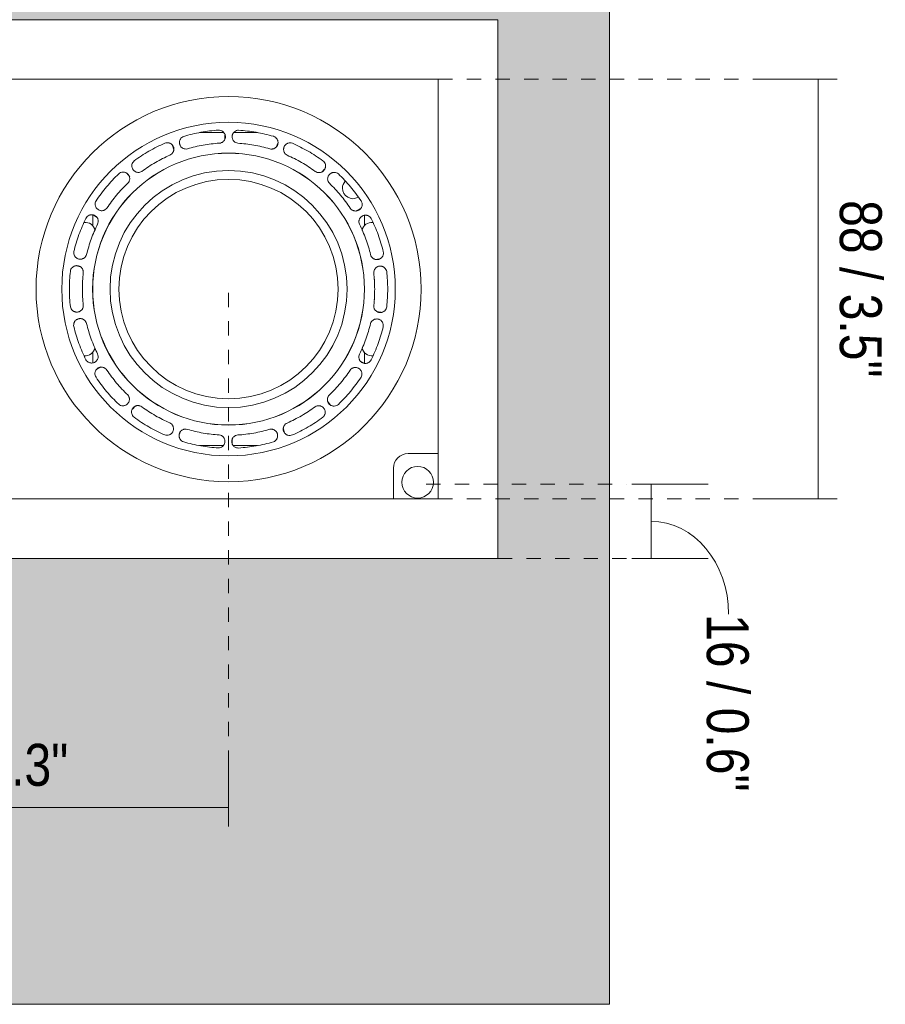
# Model space of a CAD drawing. Header units: millimetres. Extents: x -6729 to -5133, y -1232 to 6775.
# Tile 5 of 8: x -6568 to -6387, y 150 to 356. Entities that reach past the tile are written whole.
import ezdxf

# ---------------------------------------------------------------- set-up
doc = ezdxf.new("R2010")
doc.units = ezdxf.units.MM
doc.linetypes.add('Dash', pattern=[6, 3, -3])
doc.layers.add('A-ANNO-DIMS', color=7, linetype='Continuous', lineweight=9, true_color=0x5b5b5b)
for name, color, linetype, lineweight in [('A-ANNO-DIMS-4', 7, 'Continuous', 9), ('A-DETL-GENF', 7, 'Continuous', 9), ('E-LITE-EQPM', 7, 'Continuous', 20)]:
    doc.layers.add(name, color=color, linetype=linetype, lineweight=lineweight)
doc.styles.add('Arial Narrow', font='ARIALN.TTF', dxfattribs={"height": 8.8})
doc.dimstyles.new('FARO_-_2_2mm_Arial_Narrow_mm_Inch_Right', dxfattribs={"dimscale": 304.8, "dimtxt": 9.006193, "dimasz": 0, "dimexe": 0.03937, "dimexo": 0.0625, "dimgap": 0.006562, "dimtad": 1, "dimdec": 0, "dimzin": 0, "dimdsep": 46, "dimtxsty": 'Arial Narrow', "dimblk1": 'NONE', "dimblk2": 'NONE', "dimsah": 1, "dimcen": 0.09, "dimadec": 0, "dimazin": 0, "dimtfac": 1, "dimtdec": 4, "dimtix": 1, "dimtmove": 0, "dimatfit": 3, "dimfxl": 0.013123, "dimfxlon": 1, "dimtvp": 1, "dimtolj": 1, "dimtzin": 0, "dimarcsym": 2})
doc.dimstyles.new('FARO_-_2_2mm_Arial_Narrow_mm_Inch_Right_1', dxfattribs={"dimscale": 304.8, "dimtxt": 9.006193, "dimasz": 0, "dimexe": 0.03937, "dimexo": 0.0625, "dimgap": 0.006562, "dimtad": 1, "dimdec": 0, "dimzin": 0, "dimdsep": 46, "dimtxsty": 'Arial Narrow', "dimblk1": 'NONE', "dimblk2": 'NONE', "dimsah": 1, "dimcen": 0.09, "dimadec": 0, "dimazin": 0, "dimtfac": 1, "dimtdec": 4, "dimtix": 1, "dimtmove": 1, "dimatfit": 3, "dimfxl": 0.013123, "dimfxlon": 1, "dimtvp": 1, "dimtolj": 1, "dimtzin": 0, "dimarcsym": 2})

# ---------------------------------------------------------------- blocks, each defined once
blk = doc.blocks.new('NANO COLIN-2 - 033008303 MINI-COLIN-1 Grey downlight LED 12_18W 2700K 20_ 1565_2100 lm-643668-Alzado_PDF')
at = {"layer": 'E-LITE-EQPM'}
for p, q in [((-6525.48, 332.82), (-6530.58, 332.82)), ((-6518.41, 332.82), (-6523.41, 332.82)), ((-6525.25, 332.28), (-6525.26, 331.37)), ((-6514.17, 330.57), (-6514.48, 329.75)), ((-6536.25, 330.09), (-6535.94, 329.2)), ((-6545.84, 324.28), (-6545.23, 323.51)), ((-6504.35, 325.18), (-6504.9, 324.55)), ((-6496.89, 316.8), (-6497.73, 316.34)), ((-6553, 315.55), (-6553, 313.26)), ((-6552.8, 315.48), (-6552.06, 315.03)), ((-6496, 313.26), (-6496, 315.47)), ((-6492.83, 306.34), (-6493.74, 306.2)), ((-6556.41, 304.87), (-6555.53, 304.69)), ((-6492.58, 295.13), (-6493.46, 295.31)), ((-6556.16, 293.66), (-6555.25, 293.8)), ((-6553, 286.74), (-6553, 284.53)), ((-6496, 284.45), (-6496, 286.74)), ((-6552.1, 283.2), (-6551.26, 283.66)), ((-6496.19, 284.52), (-6496.93, 284.97)), ((-6544.65, 274.82), (-6544.09, 275.45)), ((-6503.15, 275.72), (-6503.77, 276.49)), ((-6512.75, 269.91), (-6513.05, 270.8)), ((-6534.83, 269.43), (-6534.51, 270.25)), ((-6523.75, 267.72), (-6523.73, 268.63)), ((-6530.59, 267.19), (-6525.58, 267.19)), ((-6523.51, 267.19), (-6518.41, 267.19)), ((-6480.5, 265.5), (-6480.5, 256)), ((-6480.5, 256), (-6489.9, 256))]:
    blk.add_line(p, q, dxfattribs=at)
for centre, radius, start, end in [((-6524.5, 300), 34.98, 0, 180), ((-6524.5, 300), 28.52, 0, 180), ((-6524.5, 300), 28.5, 0, 180), ((-6524.5, 300), 24.86, 0, 180), ((-6524.5, 300), 23, 360, 180), ((-6498.4, 321.16), 2.2, 137.816, 180), ((-6498.4, 321.16), 2.2, 180, 300), ((-6554.54, 311.95), 2.05, 9.9778, 96.8378), ((-6494.45, 311.95), 2.05, 83.4374, 170.3839), ((-6524.66, 300.05), 30.49, 175.796, 176.892), ((-6524.33, 299.95), 30.49, 3.2943, 4.3886), ((-6524.5, 300), 34.98, 180, 360), ((-6524.5, 300), 28.52, 180, 360), ((-6524.5, 300), 28.5, 180, 360), ((-6524.5, 300), 24.86, 180, 360), ((-6524.5, 300), 23, 180, 360), ((-6524.66, 300.05), 30.49, 183.2943, 184.3886), ((-6524.33, 299.95), 30.49, 355.796, 356.892), ((-6554.54, 288.05), 2.05, 263.4374, 350.3839), ((-6494.45, 288.05), 2.05, 189.9778, 276.8378), ((-6484.83, 259.5), 3.32, 0, 180), ((-6484.83, 259.5), 3.32, 180, 0), ((-6486.84, 256.56), 3.06, 180, 190.579)]:
    blk.add_arc(centre, radius, start, end, dxfattribs=at)
for points in [[(-6533.9, 332.03), (-6532.72, 332.38), (-6530.31, 332.95), (-6527.85, 333.25), (-6526.62, 333.33)], [(-6522.38, 333.32), (-6521.14, 333.24), (-6518.69, 332.95), (-6516.28, 332.39), (-6515.09, 332.04)], [(-6544.29, 326.88), (-6543.29, 327.62), (-6541.23, 328.98), (-6539.02, 330.1), (-6537.89, 330.59)], [(-6526.44, 330.6), (-6527.57, 330.53), (-6529.83, 330.25), (-6532.04, 329.73), (-6533.13, 329.41)], [(-6515.86, 329.42), (-6516.95, 329.74), (-6519.16, 330.25), (-6521.42, 330.52), (-6522.55, 330.59)], [(-6511.11, 330.58), (-6509.98, 330.09), (-6507.77, 328.98), (-6505.69, 327.62), (-6504.7, 326.89)], [(-6536.79, 328.09), (-6537.83, 327.63), (-6539.86, 326.6), (-6541.76, 325.36), (-6542.67, 324.68)], [(-6506.32, 324.69), (-6507.23, 325.36), (-6509.14, 326.6), (-6511.17, 327.63), (-6512.21, 328.08)], [(-6552.29, 318.49), (-6551.61, 319.52), (-6550.13, 321.51), (-6548.44, 323.31), (-6547.54, 324.17)], [(-6545.65, 322.19), (-6546.48, 321.41), (-6548.03, 319.75), (-6549.39, 317.92), (-6550.01, 316.98)], [(-6498.97, 316.98), (-6499.6, 317.93), (-6500.96, 319.75), (-6502.52, 321.4), (-6503.35, 322.18)], [(-6501.46, 324.16), (-6500.56, 323.31), (-6498.86, 321.51), (-6497.38, 319.53), (-6496.69, 318.5)], [(-6556.94, 307.87), (-6556.65, 309.07), (-6555.94, 311.44), (-6554.97, 313.72), (-6554.42, 314.83)], [(-6494.58, 314.82), (-6494.03, 313.72), (-6493.05, 311.44), (-6492.34, 309.08), (-6492.04, 307.88)], [(-6551.97, 313.62), (-6552.47, 312.6), (-6553.36, 310.51), (-6554.02, 308.33), (-6554.28, 307.23)], [(-6494.7, 307.23), (-6494.97, 308.33), (-6495.63, 310.51), (-6496.53, 312.6), (-6497.03, 313.61)], [(-6557.89, 300), (-6557.89, 300.62), (-6557.85, 301.85), (-6557.75, 303.08), (-6557.68, 303.7)], [(-6491.32, 303.7), (-6491.25, 303.09), (-6491.14, 301.85), (-6491.11, 300.62), (-6491.11, 300)], [(-6554.97, 303.4), (-6555.03, 302.83), (-6555.12, 301.7), (-6555.15, 300.57), (-6555.15, 300)], [(-6493.84, 300), (-6493.84, 300.57), (-6493.87, 301.7), (-6493.97, 302.83), (-6494.03, 303.4)], [(-6557.67, 296.3), (-6557.74, 296.91), (-6557.85, 298.15), (-6557.88, 299.38), (-6557.89, 300)], [(-6555.15, 300), (-6555.15, 299.43), (-6555.12, 298.3), (-6555.02, 297.17), (-6554.96, 296.6)], [(-6494.02, 296.6), (-6493.96, 297.17), (-6493.87, 298.3), (-6493.84, 299.43), (-6493.84, 300)], [(-6491.11, 300), (-6491.1, 299.38), (-6491.14, 298.15), (-6491.24, 296.92), (-6491.31, 296.3)], [(-6554.41, 285.18), (-6554.96, 286.28), (-6555.94, 288.56), (-6556.66, 290.92), (-6556.95, 292.12)], [(-6554.29, 292.77), (-6554.02, 291.67), (-6553.36, 289.49), (-6552.46, 287.4), (-6551.96, 286.39)], [(-6497.02, 286.38), (-6496.52, 287.4), (-6495.63, 289.49), (-6494.97, 291.67), (-6494.71, 292.77)], [(-6492.05, 292.13), (-6492.34, 290.93), (-6493.05, 288.56), (-6494.03, 286.28), (-6494.57, 285.17)], [(-6550.02, 283.02), (-6549.39, 282.07), (-6548.03, 280.25), (-6546.47, 278.6), (-6545.65, 277.82)], [(-6503.34, 277.81), (-6502.52, 278.59), (-6500.96, 280.25), (-6499.6, 282.08), (-6498.98, 283.02)], [(-6547.53, 275.84), (-6548.43, 276.69), (-6550.13, 278.49), (-6551.61, 280.47), (-6552.3, 281.5)], [(-6496.7, 281.51), (-6497.38, 280.48), (-6498.86, 278.49), (-6500.56, 276.69), (-6501.45, 275.83)], [(-6542.68, 275.31), (-6541.76, 274.64), (-6539.86, 273.4), (-6537.82, 272.37), (-6536.78, 271.92)], [(-6512.2, 271.91), (-6511.16, 272.37), (-6509.14, 273.4), (-6507.23, 274.64), (-6506.32, 275.32)], [(-6537.88, 269.42), (-6539.01, 269.91), (-6541.22, 271.02), (-6543.3, 272.38), (-6544.29, 273.11)], [(-6504.7, 273.12), (-6505.7, 272.38), (-6507.77, 271.02), (-6509.97, 269.9), (-6511.1, 269.41)], [(-6533.13, 270.58), (-6532.04, 270.26), (-6529.83, 269.75), (-6527.57, 269.48), (-6526.44, 269.41)], [(-6522.55, 269.4), (-6521.42, 269.47), (-6519.16, 269.75), (-6516.95, 270.27), (-6515.86, 270.59)], [(-6526.61, 266.68), (-6527.85, 266.76), (-6530.31, 267.05), (-6532.72, 267.61), (-6533.9, 267.96)], [(-6515.09, 267.97), (-6516.28, 267.62), (-6518.69, 267.05), (-6521.14, 266.75), (-6522.38, 266.67)]]:
    blk.add_open_spline(points, degree=3, dxfattribs=at)
for points, knots in [([(-6526.62, 333.33), (-6526.45, 333.34), (-6526.13, 333.3), (-6525.76, 333.11), (-6525.52, 332.9), (-6525.38, 332.71), (-6525.27, 332.5), (-6525.19, 332.28), (-6525.16, 332.05), (-6525.16, 331.82), (-6525.21, 331.59), (-6525.29, 331.37), (-6525.41, 331.16), (-6525.57, 330.98), (-6525.75, 330.83), (-6526.04, 330.67), (-6526.28, 330.61), (-6526.44, 330.6)], [-1, -1, -1, -1, -0.888889, -0.777778, -0.722222, -0.666667, -0.611111, -0.555556, -0.5, -0.444444, -0.388889, -0.333333, -0.277778, -0.222222, -0.166667, -0.111111, 0, 0, 0, 0]), ([(-6522.55, 330.59), (-6522.71, 330.61), (-6522.93, 330.68), (-6523.2, 330.84), (-6523.37, 331), (-6523.51, 331.18), (-6523.63, 331.37), (-6523.7, 331.59), (-6523.74, 331.81), (-6523.75, 332.03), (-6523.72, 332.26), (-6523.65, 332.47), (-6523.54, 332.67), (-6523.41, 332.86), (-6523.19, 333.07), (-6522.85, 333.26), (-6522.53, 333.32), (-6522.38, 333.32)], [-1, -1, -1, -1, -0.888889, -0.833333, -0.777778, -0.722222, -0.666667, -0.611111, -0.555556, -0.5, -0.444444, -0.388889, -0.333333, -0.277778, -0.222222, -0.111111, 0, 0, 0, 0]), ([(-6537.89, 330.59), (-6537.74, 330.66), (-6537.42, 330.73), (-6537.01, 330.68), (-6536.71, 330.56), (-6536.51, 330.44), (-6536.34, 330.28), (-6536.19, 330.1), (-6536.08, 329.89), (-6536, 329.67), (-6535.97, 329.44), (-6535.97, 329.2), (-6536.02, 328.97), (-6536.1, 328.75), (-6536.22, 328.54), (-6536.43, 328.29), (-6536.64, 328.15), (-6536.79, 328.09)], [-1, -1, -1, -1, -0.888889, -0.777778, -0.722222, -0.666667, -0.611111, -0.555556, -0.5, -0.444444, -0.388889, -0.333333, -0.277778, -0.222222, -0.166667, -0.111111, 0, 0, 0, 0]), ([(-6533.13, 329.41), (-6533.28, 329.37), (-6533.52, 329.36), (-6533.83, 329.43), (-6534.04, 329.51), (-6534.24, 329.63), (-6534.41, 329.78), (-6534.55, 329.95), (-6534.67, 330.15), (-6534.75, 330.36), (-6534.8, 330.58), (-6534.8, 330.8), (-6534.78, 331.03), (-6534.71, 331.25), (-6534.58, 331.52), (-6534.32, 331.82), (-6534.05, 331.98), (-6533.9, 332.03)], [-1, -1, -1, -1, -0.888889, -0.833333, -0.777778, -0.722222, -0.666667, -0.611111, -0.555556, -0.5, -0.444444, -0.388889, -0.333333, -0.277778, -0.222222, -0.111111, 0, 0, 0, 0]), ([(-6515.09, 332.04), (-6514.93, 332), (-6514.64, 331.85), (-6514.36, 331.55), (-6514.21, 331.27), (-6514.14, 331.04), (-6514.1, 330.81), (-6514.11, 330.57), (-6514.16, 330.34), (-6514.24, 330.13), (-6514.36, 329.92), (-6514.52, 329.75), (-6514.7, 329.6), (-6514.91, 329.48), (-6515.13, 329.4), (-6515.45, 329.35), (-6515.7, 329.37), (-6515.86, 329.42)], [-1, -1, -1, -1, -0.888889, -0.777778, -0.722222, -0.666667, -0.611111, -0.555556, -0.5, -0.444444, -0.388889, -0.333333, -0.277778, -0.222222, -0.166667, -0.111111, 0, 0, 0, 0]), ([(-6512.21, 328.08), (-6512.35, 328.15), (-6512.54, 328.3), (-6512.73, 328.54), (-6512.84, 328.74), (-6512.91, 328.96), (-6512.95, 329.18), (-6512.95, 329.41), (-6512.91, 329.63), (-6512.84, 329.85), (-6512.73, 330.04), (-6512.59, 330.22), (-6512.43, 330.38), (-6512.24, 330.5), (-6511.96, 330.63), (-6511.57, 330.69), (-6511.26, 330.64), (-6511.11, 330.58)], [-1, -1, -1, -1, -0.888889, -0.833333, -0.777778, -0.722222, -0.666667, -0.611111, -0.555556, -0.5, -0.444444, -0.388889, -0.333333, -0.277778, -0.222222, -0.111111, 0, 0, 0, 0]), ([(-6542.67, 324.68), (-6542.8, 324.6), (-6543.02, 324.51), (-6543.33, 324.46), (-6543.56, 324.47), (-6543.78, 324.51), (-6544, 324.59), (-6544.19, 324.71), (-6544.37, 324.85), (-6544.51, 325.02), (-6544.63, 325.21), (-6544.72, 325.42), (-6544.77, 325.64), (-6544.78, 325.87), (-6544.75, 326.17), (-6544.61, 326.54), (-6544.41, 326.78), (-6544.29, 326.88)], [-1, -1, -1, -1, -0.888889, -0.833333, -0.777778, -0.722222, -0.666667, -0.611111, -0.555556, -0.5, -0.444444, -0.388889, -0.333333, -0.277778, -0.222222, -0.111111, 0, 0, 0, 0]), ([(-6504.7, 326.89), (-6504.57, 326.8), (-6504.34, 326.56), (-6504.18, 326.18), (-6504.14, 325.86), (-6504.14, 325.63), (-6504.19, 325.4), (-6504.28, 325.18), (-6504.4, 324.98), (-6504.56, 324.8), (-6504.74, 324.65), (-6504.94, 324.54), (-6505.17, 324.46), (-6505.4, 324.42), (-6505.64, 324.43), (-6505.96, 324.49), (-6506.18, 324.59), (-6506.32, 324.69)], [-1, -1, -1, -1, -0.888889, -0.777778, -0.722222, -0.666667, -0.611111, -0.555556, -0.5, -0.444444, -0.388889, -0.333333, -0.277778, -0.222222, -0.166667, -0.111111, 0, 0, 0, 0]), ([(-6547.54, 324.17), (-6547.42, 324.28), (-6547.15, 324.46), (-6546.75, 324.55), (-6546.43, 324.54), (-6546.2, 324.49), (-6545.98, 324.4), (-6545.78, 324.28), (-6545.6, 324.13), (-6545.46, 323.94), (-6545.34, 323.74), (-6545.27, 323.52), (-6545.23, 323.28), (-6545.23, 323.04), (-6545.28, 322.81), (-6545.39, 322.5), (-6545.54, 322.3), (-6545.65, 322.19)], [-1, -1, -1, -1, -0.888889, -0.777778, -0.722222, -0.666667, -0.611111, -0.555556, -0.5, -0.444444, -0.388889, -0.333333, -0.277778, -0.222222, -0.166667, -0.111111, 0, 0, 0, 0]), ([(-6503.35, 322.18), (-6503.45, 322.3), (-6503.58, 322.5), (-6503.68, 322.79), (-6503.71, 323.02), (-6503.7, 323.25), (-6503.66, 323.48), (-6503.58, 323.69), (-6503.47, 323.88), (-6503.33, 324.06), (-6503.16, 324.21), (-6502.97, 324.33), (-6502.77, 324.42), (-6502.54, 324.47), (-6502.24, 324.49), (-6501.85, 324.42), (-6501.58, 324.26), (-6501.46, 324.16)], [-1, -1, -1, -1, -0.888889, -0.833333, -0.777778, -0.722222, -0.666667, -0.611111, -0.555556, -0.5, -0.444444, -0.388889, -0.333333, -0.277778, -0.222222, -0.111111, 0, 0, 0, 0]), ([(-6550.01, 316.98), (-6550.11, 316.85), (-6550.28, 316.69), (-6550.56, 316.55), (-6550.78, 316.47), (-6551, 316.44), (-6551.23, 316.44), (-6551.45, 316.48), (-6551.67, 316.56), (-6551.86, 316.66), (-6552.04, 316.8), (-6552.19, 316.97), (-6552.32, 317.16), (-6552.41, 317.37), (-6552.48, 317.67), (-6552.48, 318.06), (-6552.37, 318.36), (-6552.29, 318.49)], [-1, -1, -1, -1, -0.888889, -0.833333, -0.777778, -0.722222, -0.666667, -0.611111, -0.555556, -0.5, -0.444444, -0.388889, -0.333333, -0.277778, -0.222222, -0.111111, 0, 0, 0, 0]), ([(-6496.69, 318.5), (-6496.6, 318.36), (-6496.47, 318.06), (-6496.45, 317.65), (-6496.52, 317.34), (-6496.61, 317.12), (-6496.73, 316.92), (-6496.89, 316.74), (-6497.07, 316.6), (-6497.28, 316.49), (-6497.5, 316.41), (-6497.73, 316.37), (-6497.97, 316.38), (-6498.2, 316.42), (-6498.43, 316.5), (-6498.71, 316.67), (-6498.88, 316.85), (-6498.97, 316.98)], [-1, -1, -1, -1, -0.888889, -0.777778, -0.722222, -0.666667, -0.611111, -0.555556, -0.5, -0.444444, -0.388889, -0.333333, -0.277778, -0.222222, -0.166667, -0.111111, 0, 0, 0, 0]), ([(-6554.42, 314.83), (-6554.35, 314.97), (-6554.15, 315.24), (-6553.81, 315.46), (-6553.5, 315.56), (-6553.27, 315.59), (-6553.03, 315.59), (-6552.8, 315.54), (-6552.58, 315.45), (-6552.38, 315.33), (-6552.21, 315.18), (-6552.06, 314.99), (-6551.94, 314.79), (-6551.86, 314.56), (-6551.82, 314.32), (-6551.83, 314), (-6551.9, 313.76), (-6551.97, 313.62)], [-1, -1, -1, -1, -0.888889, -0.777778, -0.722222, -0.666667, -0.611111, -0.555556, -0.5, -0.444444, -0.388889, -0.333333, -0.277778, -0.222222, -0.166667, -0.111111, 0, 0, 0, 0]), ([(-6497.03, 313.61), (-6497.09, 313.76), (-6497.15, 313.99), (-6497.14, 314.3), (-6497.09, 314.53), (-6497.01, 314.74), (-6496.89, 314.93), (-6496.74, 315.11), (-6496.57, 315.25), (-6496.38, 315.37), (-6496.17, 315.45), (-6495.95, 315.5), (-6495.72, 315.51), (-6495.5, 315.49), (-6495.2, 315.4), (-6494.87, 315.2), (-6494.66, 314.96), (-6494.58, 314.82)], [-1, -1, -1, -1, -0.888889, -0.833333, -0.777778, -0.722222, -0.666667, -0.611111, -0.555556, -0.5, -0.444444, -0.388889, -0.333333, -0.277778, -0.222222, -0.111111, 0, 0, 0, 0]), ([(-6554.28, 307.23), (-6554.33, 307.08), (-6554.44, 306.87), (-6554.65, 306.63), (-6554.83, 306.49), (-6555.03, 306.38), (-6555.24, 306.3), (-6555.47, 306.27), (-6555.69, 306.26), (-6555.91, 306.3), (-6556.13, 306.37), (-6556.33, 306.47), (-6556.51, 306.61), (-6556.66, 306.78), (-6556.83, 307.03), (-6556.97, 307.4), (-6556.96, 307.72), (-6556.94, 307.87)], [-1, -1, -1, -1, -0.888889, -0.833333, -0.777778, -0.722222, -0.666667, -0.611111, -0.555556, -0.5, -0.444444, -0.388889, -0.333333, -0.277778, -0.222222, -0.111111, 0, 0, 0, 0]), ([(-6492.04, 307.88), (-6492, 307.72), (-6491.98, 307.39), (-6492.1, 307), (-6492.27, 306.73), (-6492.43, 306.55), (-6492.62, 306.4), (-6492.83, 306.29), (-6493.05, 306.22), (-6493.28, 306.18), (-6493.51, 306.19), (-6493.74, 306.23), (-6493.97, 306.31), (-6494.17, 306.44), (-6494.35, 306.59), (-6494.56, 306.84), (-6494.66, 307.07), (-6494.7, 307.23)], [-1, -1, -1, -1, -0.888889, -0.777778, -0.722222, -0.666667, -0.611111, -0.555556, -0.5, -0.444444, -0.388889, -0.333333, -0.277778, -0.222222, -0.166667, -0.111111, 0, 0, 0, 0]), ([(-6557.68, 303.7), (-6557.67, 303.86), (-6557.57, 304.18), (-6557.33, 304.5), (-6557.07, 304.7), (-6556.86, 304.81), (-6556.64, 304.89), (-6556.41, 304.92), (-6556.17, 304.91), (-6555.94, 304.87), (-6555.73, 304.78), (-6555.52, 304.66), (-6555.34, 304.51), (-6555.19, 304.32), (-6555.07, 304.11), (-6554.97, 303.81), (-6554.95, 303.56), (-6554.97, 303.4)], [-1, -1, -1, -1, -0.888889, -0.777778, -0.722222, -0.666667, -0.611111, -0.555556, -0.5, -0.444444, -0.388889, -0.333333, -0.277778, -0.222222, -0.166667, -0.111111, 0, 0, 0, 0]), ([(-6494.03, 303.4), (-6494.04, 303.55), (-6494.01, 303.79), (-6493.9, 304.08), (-6493.77, 304.28), (-6493.62, 304.45), (-6493.45, 304.59), (-6493.25, 304.7), (-6493.04, 304.78), (-6492.82, 304.83), (-6492.59, 304.83), (-6492.37, 304.8), (-6492.15, 304.74), (-6491.95, 304.63), (-6491.7, 304.45), (-6491.45, 304.15), (-6491.35, 303.85), (-6491.32, 303.7)], [-1, -1, -1, -1, -0.888889, -0.833333, -0.777778, -0.722222, -0.666667, -0.611111, -0.555556, -0.5, -0.444444, -0.388889, -0.333333, -0.277778, -0.222222, -0.111111, 0, 0, 0, 0]), ([(-6554.96, 296.6), (-6554.95, 296.45), (-6554.98, 296.21), (-6555.1, 295.92), (-6555.22, 295.72), (-6555.37, 295.55), (-6555.54, 295.41), (-6555.74, 295.3), (-6555.95, 295.22), (-6556.17, 295.17), (-6556.4, 295.17), (-6556.62, 295.2), (-6556.84, 295.26), (-6557.04, 295.37), (-6557.29, 295.55), (-6557.54, 295.85), (-6557.65, 296.15), (-6557.67, 296.3)], [-1, -1, -1, -1, -0.888889, -0.833333, -0.777778, -0.722222, -0.666667, -0.611111, -0.555556, -0.5, -0.444444, -0.388889, -0.333333, -0.277778, -0.222222, -0.111111, 0, 0, 0, 0]), ([(-6491.31, 296.3), (-6491.32, 296.14), (-6491.42, 295.82), (-6491.66, 295.5), (-6491.92, 295.3), (-6492.13, 295.19), (-6492.35, 295.11), (-6492.58, 295.08), (-6492.82, 295.09), (-6493.05, 295.13), (-6493.27, 295.22), (-6493.47, 295.34), (-6493.65, 295.49), (-6493.8, 295.68), (-6493.92, 295.89), (-6494.02, 296.19), (-6494.04, 296.44), (-6494.02, 296.6)], [-1, -1, -1, -1, -0.888889, -0.777778, -0.722222, -0.666667, -0.611111, -0.555556, -0.5, -0.444444, -0.388889, -0.333333, -0.277778, -0.222222, -0.166667, -0.111111, 0, 0, 0, 0]), ([(-6556.95, 292.12), (-6556.99, 292.28), (-6557.01, 292.61), (-6556.89, 293), (-6556.72, 293.27), (-6556.56, 293.45), (-6556.37, 293.6), (-6556.17, 293.71), (-6555.94, 293.78), (-6555.71, 293.82), (-6555.48, 293.81), (-6555.25, 293.77), (-6555.03, 293.69), (-6554.82, 293.56), (-6554.64, 293.41), (-6554.43, 293.16), (-6554.33, 292.93), (-6554.29, 292.77)], [-1, -1, -1, -1, -0.888889, -0.777778, -0.722222, -0.666667, -0.611111, -0.555556, -0.5, -0.444444, -0.388889, -0.333333, -0.277778, -0.222222, -0.166667, -0.111111, 0, 0, 0, 0]), ([(-6494.71, 292.77), (-6494.66, 292.92), (-6494.55, 293.13), (-6494.35, 293.37), (-6494.16, 293.51), (-6493.96, 293.62), (-6493.75, 293.7), (-6493.53, 293.73), (-6493.3, 293.74), (-6493.08, 293.7), (-6492.87, 293.63), (-6492.67, 293.53), (-6492.48, 293.39), (-6492.33, 293.22), (-6492.16, 292.97), (-6492.03, 292.6), (-6492.03, 292.28), (-6492.05, 292.13)], [-1, -1, -1, -1, -0.888889, -0.833333, -0.777778, -0.722222, -0.666667, -0.611111, -0.555556, -0.5, -0.444444, -0.388889, -0.333333, -0.277778, -0.222222, -0.111111, 0, 0, 0, 0]), ([(-6551.96, 286.39), (-6551.9, 286.24), (-6551.85, 286.01), (-6551.86, 285.7), (-6551.9, 285.47), (-6551.99, 285.26), (-6552.1, 285.07), (-6552.25, 284.89), (-6552.42, 284.75), (-6552.61, 284.63), (-6552.82, 284.55), (-6553.04, 284.5), (-6553.27, 284.49), (-6553.49, 284.51), (-6553.79, 284.6), (-6554.13, 284.8), (-6554.33, 285.04), (-6554.41, 285.18)], [-1, -1, -1, -1, -0.888889, -0.833333, -0.777778, -0.722222, -0.666667, -0.611111, -0.555556, -0.5, -0.444444, -0.388889, -0.333333, -0.277778, -0.222222, -0.111111, 0, 0, 0, 0]), ([(-6494.57, 285.17), (-6494.65, 285.03), (-6494.84, 284.76), (-6495.19, 284.54), (-6495.49, 284.44), (-6495.72, 284.41), (-6495.96, 284.41), (-6496.19, 284.46), (-6496.41, 284.55), (-6496.61, 284.67), (-6496.79, 284.82), (-6496.93, 285.01), (-6497.05, 285.21), (-6497.13, 285.44), (-6497.17, 285.68), (-6497.16, 286), (-6497.1, 286.24), (-6497.02, 286.38)], [-1, -1, -1, -1, -0.888889, -0.777778, -0.722222, -0.666667, -0.611111, -0.555556, -0.5, -0.444444, -0.388889, -0.333333, -0.277778, -0.222222, -0.166667, -0.111111, 0, 0, 0, 0]), ([(-6552.3, 281.5), (-6552.39, 281.64), (-6552.52, 281.94), (-6552.54, 282.35), (-6552.47, 282.66), (-6552.39, 282.88), (-6552.26, 283.08), (-6552.1, 283.26), (-6551.92, 283.4), (-6551.72, 283.51), (-6551.49, 283.59), (-6551.26, 283.63), (-6551.02, 283.62), (-6550.79, 283.58), (-6550.56, 283.5), (-6550.29, 283.33), (-6550.11, 283.15), (-6550.02, 283.02)], [-1, -1, -1, -1, -0.888889, -0.777778, -0.722222, -0.666667, -0.611111, -0.555556, -0.5, -0.444444, -0.388889, -0.333333, -0.277778, -0.222222, -0.166667, -0.111111, 0, 0, 0, 0]), ([(-6498.98, 283.02), (-6498.88, 283.15), (-6498.71, 283.31), (-6498.43, 283.45), (-6498.21, 283.53), (-6497.99, 283.56), (-6497.76, 283.56), (-6497.54, 283.52), (-6497.32, 283.44), (-6497.13, 283.34), (-6496.95, 283.2), (-6496.8, 283.03), (-6496.68, 282.84), (-6496.59, 282.63), (-6496.51, 282.33), (-6496.52, 281.94), (-6496.62, 281.64), (-6496.7, 281.51)], [-1, -1, -1, -1, -0.888889, -0.833333, -0.777778, -0.722222, -0.666667, -0.611111, -0.555556, -0.5, -0.444444, -0.388889, -0.333333, -0.277778, -0.222222, -0.111111, 0, 0, 0, 0]), ([(-6545.65, 277.82), (-6545.54, 277.7), (-6545.41, 277.5), (-6545.32, 277.21), (-6545.28, 276.98), (-6545.29, 276.75), (-6545.33, 276.52), (-6545.41, 276.31), (-6545.52, 276.12), (-6545.66, 275.94), (-6545.83, 275.79), (-6546.02, 275.67), (-6546.23, 275.58), (-6546.45, 275.53), (-6546.75, 275.51), (-6547.14, 275.58), (-6547.41, 275.74), (-6547.53, 275.84)], [-1, -1, -1, -1, -0.888889, -0.833333, -0.777778, -0.722222, -0.666667, -0.611111, -0.555556, -0.5, -0.444444, -0.388889, -0.333333, -0.277778, -0.222222, -0.111111, 0, 0, 0, 0]), ([(-6501.45, 275.83), (-6501.57, 275.72), (-6501.84, 275.54), (-6502.24, 275.45), (-6502.56, 275.46), (-6502.79, 275.51), (-6503.01, 275.6), (-6503.21, 275.72), (-6503.39, 275.87), (-6503.53, 276.06), (-6503.65, 276.26), (-6503.72, 276.48), (-6503.76, 276.72), (-6503.76, 276.96), (-6503.72, 277.19), (-6503.6, 277.5), (-6503.46, 277.7), (-6503.34, 277.81)], [-1, -1, -1, -1, -0.888889, -0.777778, -0.722222, -0.666667, -0.611111, -0.555556, -0.5, -0.444444, -0.388889, -0.333333, -0.277778, -0.222222, -0.166667, -0.111111, 0, 0, 0, 0]), ([(-6544.29, 273.11), (-6544.43, 273.2), (-6544.65, 273.44), (-6544.81, 273.82), (-6544.86, 274.14), (-6544.85, 274.37), (-6544.8, 274.6), (-6544.71, 274.82), (-6544.59, 275.02), (-6544.44, 275.2), (-6544.25, 275.35), (-6544.05, 275.46), (-6543.82, 275.54), (-6543.59, 275.58), (-6543.35, 275.57), (-6543.03, 275.51), (-6542.81, 275.41), (-6542.68, 275.31)], [-1, -1, -1, -1, -0.888889, -0.777778, -0.722222, -0.666667, -0.611111, -0.555556, -0.5, -0.444444, -0.388889, -0.333333, -0.277778, -0.222222, -0.166667, -0.111111, 0, 0, 0, 0]), ([(-6506.32, 275.32), (-6506.19, 275.4), (-6505.97, 275.49), (-6505.66, 275.54), (-6505.43, 275.53), (-6505.21, 275.49), (-6504.99, 275.41), (-6504.8, 275.29), (-6504.63, 275.15), (-6504.48, 274.98), (-6504.36, 274.79), (-6504.27, 274.58), (-6504.22, 274.36), (-6504.21, 274.13), (-6504.24, 273.83), (-6504.38, 273.46), (-6504.58, 273.22), (-6504.7, 273.12)], [-1, -1, -1, -1, -0.888889, -0.833333, -0.777778, -0.722222, -0.666667, -0.611111, -0.555556, -0.5, -0.444444, -0.388889, -0.333333, -0.277778, -0.222222, -0.111111, 0, 0, 0, 0]), ([(-6536.78, 271.92), (-6536.64, 271.85), (-6536.46, 271.7), (-6536.26, 271.46), (-6536.15, 271.26), (-6536.08, 271.04), (-6536.04, 270.82), (-6536.04, 270.59), (-6536.08, 270.37), (-6536.15, 270.15), (-6536.26, 269.96), (-6536.4, 269.78), (-6536.56, 269.62), (-6536.76, 269.5), (-6537.04, 269.37), (-6537.42, 269.31), (-6537.73, 269.36), (-6537.88, 269.42)], [-1, -1, -1, -1, -0.888889, -0.833333, -0.777778, -0.722222, -0.666667, -0.611111, -0.555556, -0.5, -0.444444, -0.388889, -0.333333, -0.277778, -0.222222, -0.111111, 0, 0, 0, 0]), ([(-6533.9, 267.96), (-6534.06, 268), (-6534.35, 268.15), (-6534.63, 268.45), (-6534.78, 268.73), (-6534.86, 268.96), (-6534.89, 269.19), (-6534.88, 269.43), (-6534.84, 269.66), (-6534.75, 269.87), (-6534.63, 270.08), (-6534.48, 270.25), (-6534.29, 270.4), (-6534.08, 270.52), (-6533.86, 270.6), (-6533.54, 270.65), (-6533.29, 270.63), (-6533.13, 270.58)], [-1, -1, -1, -1, -0.888889, -0.777778, -0.722222, -0.666667, -0.611111, -0.555556, -0.5, -0.444444, -0.388889, -0.333333, -0.277778, -0.222222, -0.166667, -0.111111, 0, 0, 0, 0]), ([(-6515.86, 270.59), (-6515.71, 270.63), (-6515.47, 270.64), (-6515.17, 270.57), (-6514.95, 270.49), (-6514.75, 270.37), (-6514.58, 270.22), (-6514.44, 270.05), (-6514.32, 269.85), (-6514.24, 269.64), (-6514.2, 269.42), (-6514.19, 269.2), (-6514.22, 268.97), (-6514.28, 268.75), (-6514.42, 268.48), (-6514.67, 268.18), (-6514.94, 268.02), (-6515.09, 267.97)], [-1, -1, -1, -1, -0.888889, -0.833333, -0.777778, -0.722222, -0.666667, -0.611111, -0.555556, -0.5, -0.444444, -0.388889, -0.333333, -0.277778, -0.222222, -0.111111, 0, 0, 0, 0]), ([(-6511.1, 269.41), (-6511.25, 269.34), (-6511.58, 269.27), (-6511.98, 269.32), (-6512.28, 269.44), (-6512.48, 269.56), (-6512.65, 269.72), (-6512.8, 269.9), (-6512.91, 270.11), (-6512.99, 270.33), (-6513.02, 270.56), (-6513.02, 270.8), (-6512.98, 271.03), (-6512.89, 271.25), (-6512.77, 271.46), (-6512.56, 271.71), (-6512.35, 271.85), (-6512.2, 271.91)], [-1, -1, -1, -1, -0.888889, -0.777778, -0.722222, -0.666667, -0.611111, -0.555556, -0.5, -0.444444, -0.388889, -0.333333, -0.277778, -0.222222, -0.166667, -0.111111, 0, 0, 0, 0]), ([(-6526.44, 269.41), (-6526.28, 269.39), (-6526.06, 269.32), (-6525.79, 269.16), (-6525.62, 269), (-6525.48, 268.82), (-6525.37, 268.63), (-6525.29, 268.41), (-6525.25, 268.19), (-6525.24, 267.97), (-6525.28, 267.74), (-6525.34, 267.53), (-6525.45, 267.33), (-6525.58, 267.14), (-6525.8, 266.93), (-6526.15, 266.74), (-6526.46, 266.68), (-6526.61, 266.68)], [-1, -1, -1, -1, -0.888889, -0.833333, -0.777778, -0.722222, -0.666667, -0.611111, -0.555556, -0.5, -0.444444, -0.388889, -0.333333, -0.277778, -0.222222, -0.111111, 0, 0, 0, 0]), ([(-6522.38, 266.67), (-6522.54, 266.66), (-6522.87, 266.7), (-6523.23, 266.89), (-6523.47, 267.1), (-6523.61, 267.29), (-6523.73, 267.5), (-6523.8, 267.72), (-6523.83, 267.95), (-6523.83, 268.18), (-6523.78, 268.41), (-6523.7, 268.63), (-6523.58, 268.84), (-6523.42, 269.02), (-6523.24, 269.17), (-6522.95, 269.33), (-6522.71, 269.39), (-6522.55, 269.4)], [-1, -1, -1, -1, -0.888889, -0.777778, -0.722222, -0.666667, -0.611111, -0.555556, -0.5, -0.444444, -0.388889, -0.333333, -0.277778, -0.222222, -0.166667, -0.111111, 0, 0, 0, 0])]:
    blk.add_open_spline(points, degree=3, knots=knots, dxfattribs=at)
blk = doc.blocks.new('DIMBLOCK5-Alzado_PDF')
at = {"layer": 'A-ANNO-DIMS-4', "color": 251, "true_color": 0x5b5b5b, "transparency": 16777216}
for p, q in [((-6439.87, 259.1), (-6423.87, 259.1)), ((-6435.87, 259.1), (-6439.87, 259.1)), ((-6435.87, 243.5), (-6435.87, 259.1)), ((-6439.87, 243.5), (-6423.87, 243.5)), ((-6435.87, 243.5), (-6439.87, 243.5))]:
    blk.add_line(p, q, dxfattribs=at)
blk.add_ellipse((-6435.87, 231.83), major_axis=(0, 19.47), ratio=0.836604, start_param=4.712389, end_param=6.283185, dxfattribs=at)
at = {"layer": 'A-ANNO-DIMS-4', "color": 0, "transparency": 16777216, "insert": (-6415.36, 231.83), "char_height": 8.8, "width": 44.7736, "attachment_point": 1, "rotation": 270, "line_spacing_factor": 0.974696, "style": 'Arial Narrow'}
blk.add_mtext('16 / 0.6"', dxfattribs=at)
blk = doc.blocks.new('_None')
blk = doc.blocks.new('DIMBLOCK7-Alzado_PDF')
at = {"layer": 'A-ANNO-DIMS-4', "color": 251, "true_color": 0x5b5b5b, "transparency": 16777216}
for p, q in [((-6634.5, 191.01), (-6634.5, 203.26)), ((-6524.5, 191.01), (-6524.5, 203.26)), ((-6634.5, 191.26), (-6524.5, 191.26)), ((-6634.5, 191.26), (-6634.5, 187.26)), ((-6524.5, 191.26), (-6524.5, 187.26))]:
    blk.add_line(p, q, dxfattribs=at)
at = {"layer": 'A-ANNO-DIMS-4', "color": 0, "transparency": 16777216, "insert": (-6600.94, 204.63), "char_height": 8.8, "width": 51.464, "attachment_point": 1, "line_spacing_factor": 0.974696, "style": 'Arial Narrow'}
blk.add_mtext('110 / 4.3"', dxfattribs=at)
blk = doc.blocks.new('DIMBLOCK8-Alzado_PDF')
at = {"layer": 'A-ANNO-DIMS-4', "color": 251, "true_color": 0x5b5b5b, "transparency": 16777216}
for p, q in [((-6400.57, 344), (-6412.82, 344)), ((-6400.82, 256), (-6400.82, 344)), ((-6400.82, 344), (-6396.82, 344)), ((-6400.57, 256), (-6412.82, 256)), ((-6400.82, 256), (-6396.82, 256))]:
    blk.add_line(p, q, dxfattribs=at)
at = {"layer": 'A-ANNO-DIMS-4', "color": 0, "transparency": 16777216, "insert": (-6387.45, 318.66), "char_height": 8.8, "width": 44.7736, "attachment_point": 1, "rotation": 270, "line_spacing_factor": 0.974696, "style": 'Arial Narrow'}
blk.add_mtext('88 / 3.5"', dxfattribs=at)

msp = doc.modelspace()

# ---------------------------------------------------------------- hatches: boundary and pattern name
at = {"layer": 'A-DETL-GENF', "true_color": 0xf0f0f0}
h = msp.add_hatch(color=7, dxfattribs=at)
h.paths.add_polyline_path([(-6714.45, 150), (-6444.55, 150), (-6444.55, 450), (-6714.45, 450), (-6714.45, 214.56)])
h.paths.add_polyline_path([(-6478.94, 243.5), (-6691, 243.5), (-6691, 356.5), (-6467.99, 356.5), (-6467.99, 243.5)])

# ---------------------------------------------------------------- linework, layer by layer
at = {"layer": 'A-ANNO-DIMS'}
for p, q in [((-6444.55, 150), (-6444.55, 450)), ((-6714.45, 150), (-6444.55, 150))]:
    msp.add_line(p, q, dxfattribs=at)
at = {"layer": 'A-ANNO-DIMS', "color": 254, "linetype": 'Dash', "true_color": 0xd2d2d2}
for p, q in [((-6480.5, 344), (-6400.5, 344)), ((-6524.5, 299.24), (-6524.5, 187)), ((-6483.04, 259.1), (-6441.01, 259.1)), ((-6480.5, 256), (-6400.5, 256)), ((-6467.99, 243.5), (-6441.01, 243.5))]:
    msp.add_line(p, q, dxfattribs=at)
at = {"layer": 'E-LITE-EQPM'}
for p, q in [((-6691, 356.5), (-6467.99, 356.5)), ((-6467.99, 356.5), (-6467.99, 243.5)), ((-6480.5, 344), (-6573.5, 344)), ((-6480.5, 265.5), (-6480.5, 344)), ((-6486.84, 265.5), (-6480.5, 265.5)), ((-6489.9, 256), (-6489.9, 262.44)), ((-6573.5, 256), (-6489.9, 256)), ((-6467.99, 243.5), (-6691, 243.5))]:
    msp.add_line(p, q, dxfattribs=at)
for centre, radius, start, end in [((-6524.48, 300), 40.4, 0, 180), ((-6524.48, 300), 40.4, 180, 0), ((-6486.84, 262.44), 3.06, 90, 180)]:
    msp.add_arc(centre, radius, start, end, dxfattribs=at)

# ---------------------------------------------------------------- block references
msp.add_blockref('NANO COLIN-2 - 033008303 MINI-COLIN-1 Grey downlight LED 12_18W 2700K 20_ 1565_2100 lm-643668-Alzado_PDF', (0, 0), dxfattribs=at)

# ---------------------------------------------------------------- dimensions: what is measured, and where the dimension line sits
at = {"layer": 'A-ANNO-DIMS'}
dim = msp.add_linear_dim(base=(-6400.82, 344), p1=(-6396.82, 256), p2=(-6396.82, 344), angle=90, dimstyle='FARO_-_2_2mm_Arial_Narrow_mm_Inch_Right', override={"dimtad": 4, "dimpost": '<>', "dimfxl": 87.999301}, dxfattribs=at)
dim.commit()
dim.dimension.update_dxf_attribs({"geometry": 'DIMBLOCK8-Alzado_PDF', "text_midpoint": (-6393.12, 300)})
dim = msp.add_linear_dim(base=(-6435.87, 259.1), p1=(-6439.87, 243.5), p2=(-6439.87, 259.1), angle=90, dimstyle='FARO_-_2_2mm_Arial_Narrow_mm_Inch_Right_1', override={"dimtad": 4, "dimpost": '<>', "dimfxl": 15.597283}, dxfattribs=at)
dim.commit()
dim.dimension.update_dxf_attribs({"geometry": 'DIMBLOCK5-Alzado_PDF', "text_midpoint": (-6421.23, 209.45), "dimtype": 160, "text_rotation": 90})
dim = msp.add_linear_dim(base=(-6524.5, 191.26), p1=(-6634.5, 187.26), p2=(-6524.5, 187.26), dimstyle='FARO_-_2_2mm_Arial_Narrow_mm_Inch_Right', override={"dimpost": '<>', "dimfxl": 110}, dxfattribs=at)
dim.commit()
dim.dimension.update_dxf_attribs({"geometry": 'DIMBLOCK7-Alzado_PDF', "text_midpoint": (-6579.5, 198.95)})

doc.saveas('drawing.dxf')
